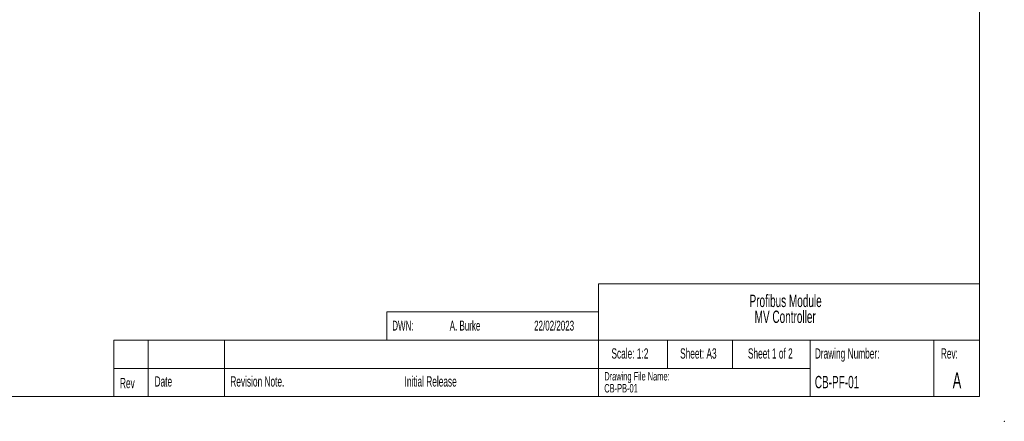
# Model space of a CAD drawing. Header units: millimetres. Extents: x 0 to 420, y 0 to 297.
# Tile 9 of 22: x 141 to 420, y 0 to 114. Entities that reach past the tile are written whole.
import ezdxf

# ---------------------------------------------------------------- set-up
doc = ezdxf.new("R2010")
doc.units = ezdxf.units.MM
doc.header["$PDSIZE"] = -1
doc.styles.add('SLDTEXTSTYLE0', font='TXT', dxfattribs={"width": 0.605})

# ---------------------------------------------------------------- blocks, each defined once
blk = doc.blocks.new('SW_NOTE_0')
at = {"color": 0, "linetype": 'Continuous', "lineweight": 0, "char_height": 3.5, "attachment_point": 2, "style": 'SLDTEXTSTYLE0'}
for s, insert in [('Profibus Module', (14.16, 4.51)), ('MV Controller', (14.04, 0))]:
    blk.add_mtext(s, dxfattribs=dict(at, insert=insert))
blk = doc.blocks.new('SW_NOTE_0_1')
at = {"color": 0, "linetype": 'Continuous', "lineweight": 0, "char_height": 2.4, "attachment_point": 1, "style": 'SLDTEXTSTYLE0'}
for s, insert in [('Drawing File Name:', (0, 3.09)), ('CB-PB-01', (0, -0.31))]:
    blk.add_mtext(s, dxfattribs=dict(at, insert=insert))

msp = doc.modelspace()

# ---------------------------------------------------------------- linework, layer by layer
at = {"color": 7, "linetype": 'Continuous', "lineweight": 18}
for p, q in [((413, 290), (413, 7)), ((305, 39), (413, 39)), ((305, 39), (305, 7)), ((245, 31), (245, 23)), ((245, 31), (305, 31)), ((167.56, 23), (167.56, 7)), ((167.56, 23), (245, 23)), ((177.28, 23), (177.28, 7)), ((198.93, 23), (198.93, 7)), ((245, 23), (413, 23)), ((324.5, 23), (324.5, 15)), ((343, 23), (343, 15)), ((365, 15), (365, 23)), ((400, 15), (400, 23)), ((167.56, 15), (245, 15)), ((245, 15), (365, 15)), ((365, 15), (365, 7)), ((400, 15), (400, 7)), ((7, 7), (413, 7))]:
    msp.add_line(p, q, dxfattribs=at)
at = {"color": 7, "linetype": 'Continuous', "lineweight": 0}
msp.add_point((420, 0), dxfattribs=at)

# ---------------------------------------------------------------- block references
for name, p in [('SW_NOTE_0', (343.85, 31.38)), ('SW_NOTE_0_1', (306.61, 10.88))]:
    msp.add_blockref(name, p, dxfattribs=at)

# ---------------------------------------------------------------- texts
at = {"color": 7, "linetype": 'Continuous', "lineweight": 0, "style": 'SLDTEXTSTYLE0'}
for s, insert, char_height, attachment_point in [('DWN:', (246.5, 28.52), 2.8, 1), ('A. Burke', (262.8, 28.52), 2.8, 1), ('22/02/2023', (286.72, 28.52), 2.8, 1), ('Scale: 1:2', (313.88, 20.69), 2.91, 2), ('Sheet: A3', (333.28, 20.69), 2.91, 2), ('Sheet 1 of 2', (353.67, 20.69), 2.9104, 2), ('Drawing Number:', (366.29, 20.69), 2.9104, 1), ('Rev:', (404.43, 20.69), 2.91, 2), ('Rev', (169.33, 12.29), 2.91, 1), ('Date', (179.14, 12.76), 2.91, 1), ('Revision Note.', (200.61, 12.76), 2.9104, 1), ('Initial Release', (250, 12.76), 2.9104, 1), ('CB-PF-01', (366.29, 12.87), 3.5, 1), ('A', (406.59, 13.87), 4.5, 2)]:
    msp.add_mtext(s, dxfattribs=dict(at, insert=insert, char_height=char_height, attachment_point=attachment_point))

doc.saveas('drawing.dxf')
